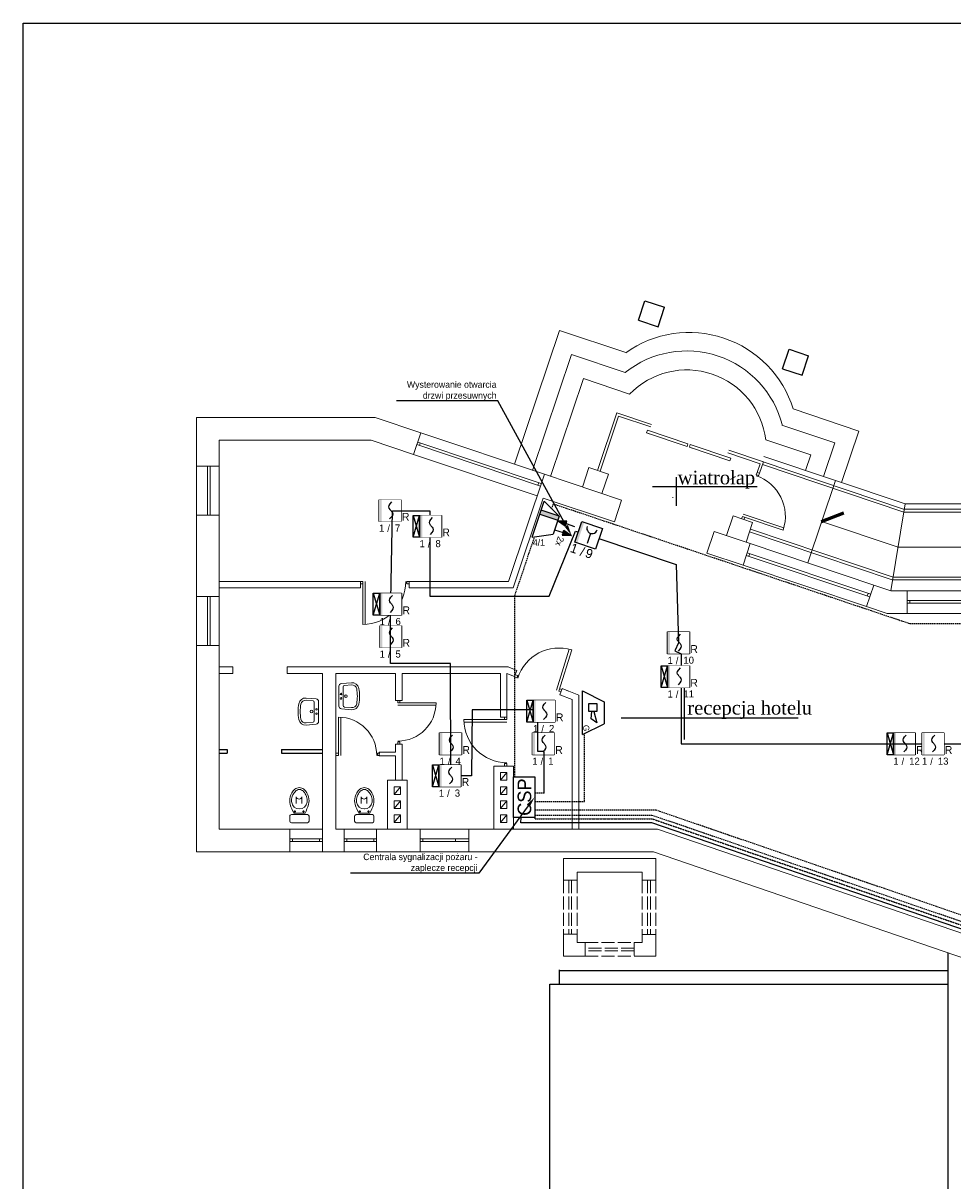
# Model space of a CAD drawing. Header units: millimetres. Extents: x -26513 to 76799, y 0 to 112149.
# Tile 17 of 98: x -13301 to -11589, y 94057 to 96189. Entities that reach past the tile are written whole.
import ezdxf
from ezdxf import colors
from ezdxf.entities.mleader import LeaderData, LeaderLine
from ezdxf.enums import TextEntityAlignment as Align
from ezdxf.math import Vec2, Vec3

# ---------------------------------------------------------------- set-up
doc = ezdxf.new("R2010")
doc.units = ezdxf.units.MM
doc.header["$LTSCALE"] = 2
doc.set_wipeout_variables(frame=1)
doc.linetypes.add('ACAD_ISO02W100', pattern=[15, 12, -3])
doc.linetypes.add('HIDDEN', pattern=[0.375, 0.25, -0.125])
for name, color, linetype, lineweight in [('DRZWI PROJ.', 30, 'Continuous', 15), ('ocieplenie', 5, 'BATTING', 5), ('SCHODY', 54, 'Continuous', 15), ('stolarka', 6, 'Continuous', 9), ('wc', 4, 'Continuous', 9)]:
    doc.layers.add(name, color=color, linetype=linetype, lineweight=lineweight)
for name, color, linetype in [('istn.śiany', 2, 'Continuous'), ('nazwy pomieszczeń', 7, 'Continuous'), ('SIEMENS_czujki', 1, 'Continuous'), ('ssp', 1, 'Continuous')]:
    doc.layers.add(name, color=color, linetype=linetype)
doc.linetypes.add('BATTING', pattern='A,0.0001,-0.1,[134,ltypeshp.shx,S=0.1,R=0,X=-0.1,Y=0],-0.2,[134,ltypeshp.shx,S=0.1,R=180,X=0.1,Y=0],-0.1', length=0.4001)

# ---------------------------------------------------------------- blocks, each defined once
blk = doc.blocks.new('drzwi')
at = {"layer": 'DRZWI PROJ.', "color": 30}
for p, q in [((-94.9, 88), (-94.9, 0)), ((-89.9, 87.9), (-89.9, 0)), ((-100, 5.1), (-94.9, 5.1)), ((-100, 0), (-94.9, 0)), ((-5.2, 5.1), (0, 5.1)), ((-5.1, 5.1), (-5.1, 0)), ((-5.1, 0), (0, 0))]:
    blk.add_line(p, q, dxfattribs=at)
blk.add_arc((-94.9, 0), 88, 0, 90, dxfattribs=at)
blk = doc.blocks.new('um-50')
at = {"layer": 'wc'}
for points in [[(18.3, 0, 0.387902), (23.2, 4.5), (24.9, 22.9, 0.386557), (14.5, 36.6, 0.093601), (-14.5, 36.6, 0.386557), (-24.9, 22.9), (-23.2, 4.5, 0.387902), (-18.3, 0)], [(-13.8, 32.7, 0.386438), (-21, 23.2), (-19.8, 10.3, 0.387131), (-17.3, 8), (17.3, 8, 0.387131), (19.8, 10.3), (21, 23.2, 0.386438), (13.8, 32.7, 0.09361)]]:
    blk.add_lwpolyline(points, format="xyb", close=True, dxfattribs=at)
for centre, radius in [((-4, 4), 1.5), ((0, 13), 2.5), ((4, 4), 1.5)]:
    blk.add_circle(centre, radius, dxfattribs=at)
blk = doc.blocks.new('wc')
at = {"layer": 'wc'}
for p, q in [((14.8, 0), (-14.8, 0)), ((-17.8, -3), (-17.8, -12)), ((-14.8, -15), (14.8, -15)), ((-10.4, -17.8), (10.4, -17.8)), ((-9.6, -20.8), (-6, -20.8)), ((-7.7, -20.8), (-9.6, -20.8)), ((-7.7, -22.5), (-7.7, -19.1)), ((-7.7, -20.8), (-7.7, -22.5)), ((6.4, -20.8), (10, -20.8)), ((8.3, -22.5), (8.3, -19.1)), ((17.8, -3), (17.8, -12)), ((-4.5, -35.7), (-4.5, -47.9)), ((5.7, -35.7), (5.7, -47.9))]:
    blk.add_line(p, q, dxfattribs=at)
for centre in [(-7.7, -20.8), (8.3, -20.8)]:
    blk.add_circle(centre, 0.961, dxfattribs=at)
for centre, radius, start, end in [((-14.8, -3), 3, 90, 180), ((14.8, -3), 3, 0, 90), ((-14.8, -12), 3, 180, 270), ((119.3, -80.1), 143.9, 154.3477, 161.2229), ((-119.3, -80.1), 143.9, 18.7771, 25.6523), ((14.8, -12), 3, 270, 0), ((9.6, -40.4), 27.4, 166.0787, 195.4163), ((9.8, -40.8), 24.2, 173.168, 224.9826), ((-0.4, -39.6), 13.9, 88.2647, 173.1197), ((0.4, -39.6), 13.9, 6.8803, 91.7353), ((-9.7, -40.8), 24.2, 315.0174, 6.832), ((-9.6, -40.4), 27.4, 344.5837, 13.9213), ((7.6, -42.5), 24.9, 191.9834, 230.6104), ((0.4, -51.4), 13.4, 230.2768, 268.521), ((1.1, -49.6), 11.9, 224.8582, 264.8091), ((0.6, -48.9), 5.18, 10.9666, 169.0334), ((-1.1, -49.6), 11.9, 275.1909, 315.1418), ((-0.3, -51.4), 13.4, 271.479, 309.7232), ((-7.5, -42.5), 24.9, 309.3896, 348.0166)]:
    blk.add_arc(centre, radius, start, end, dxfattribs=at)
blk = doc.blocks.new('DUO')
at = {"color": 0}
blk.add_wipeout([(0, 61.4), (61.4, 61.4), (61.4, 0), (0, 0)], dxfattribs=at).dxf.layer = 'ssp'
at = {"layer": 'ssp'}
blk.add_lwpolyline([(0, 61.4), (61.4, 61.4), (61.4, 0), (0, 0)], close=True, dxfattribs=at)
blk.add_wipeout([(0, 61.4), (61.4, 61.4), (61.4, 0), (0, 0)]).dxf.layer = 'ssp'
h = blk.add_hatch(color=256, dxfattribs=at)
h.set_gradient(color1=(255, 0, 0), color2=(224, 0, 0), one_color=1, name='INVSPHERICAL')
h.paths.add_polyline_path([(7.2, 30.7), (7.2, 61.4), (0, 61.4), (0, 30.7)])
h.paths.add_polyline_path([(7.2, 0), (7.2, 30.7), (0, 30.7), (0, 0)])
for p, q in [((27.4, 41.5), (28.4, 45.4)), ((28.4, 37.6), (27.4, 41.5)), ((28.4, 45.4), (31.3, 49.9)), ((30.6, 34.3), (28.4, 37.6)), ((31.3, 33.1), (30.6, 34.3)), ((31.3, 49.9), (36.1, 55.2)), ((32.8, 31.4), (31.3, 33.1)), ((34.4, 13), (29.5, 7.6)), ((32.8, 31.4), (34.4, 29.7)), ((34.4, 29.7), (35.1, 28.6)), ((37.3, 17.4), (34.4, 13)), ((35.1, 28.6), (37.3, 25.3)), ((37.3, 25.3), (38.2, 21.3)), ((38.2, 21.3), (37.3, 17.4))]:
    blk.add_line(p, q, dxfattribs=at)
blk.add_text('R', height=22, dxfattribs=at).set_placement((64.1, 2.4))
at = {"layer": 'ssp', "flags": 8}
blk.add_attdef('PETLA', text='', height=20, dxfattribs=at).set_placement((14.7, -8.3), align=Align.TOP_RIGHT)
for tag, p in [('/', (23, -9)), ('ADRES', (44.6, -8))]:
    blk.add_attdef(tag, text='', height=20, dxfattribs=at).set_placement(p, align=Align.TOP_LEFT)
blk = doc.blocks.new('ROP')
blk.add_wipeout([(-15.4, 76.7), (76.7, 76.7), (76.7, -15.4), (-15.4, -15.4)]).dxf.layer = 'ssp'
at = {"layer": 'ssp'}
h = blk.add_hatch(color=256, dxfattribs=at)
h.set_gradient(color1=(255, 0, 0), color2=(224, 0, 0), one_color=1, name='INVSPHERICAL')
h.paths.add_polyline_path([(-4.6, 30.7), (-4.6, 76.7), (-15.4, 76.7), (-15.4, 30.7)])
h.paths.add_polyline_path([(-4.6, -15.4), (-4.6, 30.7), (-15.4, 30.7), (-15.4, -15.4)])
blk.add_line((35, 41), (35, -4.1), dxfattribs=at)
blk.add_lwpolyline([(-15.4, 76.7), (76.7, 76.7), (76.7, -15.4), (-15.4, -15.4)], close=True, dxfattribs=at)
blk.add_arc((35, 63.6), 22.6, 180, 0, dxfattribs=at)
blk.add_text('/', height=39, dxfattribs=at).set_placement((27.4, -42.4), align=Align.MIDDLE)
at = {"layer": 'ssp', "flags": 8}
blk.add_attdef('PETLA', text='', height=39, dxfattribs=at).set_placement((4.5, -21.7), align=Align.TOP_RIGHT)
blk.add_attdef('ADRES', text='', height=39, dxfattribs=at).set_placement((42.6, -22), align=Align.TOP_LEFT)
blk = doc.blocks.new('głosowy')
at = {"layer": 'ssp', "color": 1}
for p, q in [((-40.2, 0), (-20.1, 40.2)), ((-20.1, 40.2), (20.1, 40.2)), ((-17.2, 26.8), (-2.1, 26.8)), ((-17.2, 11.7), (-17.2, 26.8)), ((-2.1, 21.1), (18.5, 26.8)), ((-2.1, 26.8), (-2.1, 11.7)), ((18.5, 26.8), (11.4, 15.9)), ((40.2, 0), (20.1, 40.2)), ((40.2, 0), (-40.2, 0)), ((-2.1, 11.7), (-17.2, 11.7)), ((11.4, 15.9), (-2.1, 17.3))]:
    blk.add_line(p, q, dxfattribs=at)
blk.add_text('G', height=11, dxfattribs=at).set_placement((22.4, 1.6))
blk = doc.blocks.new('eks')
at = {"layer": 'ssp'}
h = blk.add_hatch(color=256, dxfattribs=at)
h.set_gradient(color1=(255, 0, 0), color2=(255, 0, 0))
h.paths.add_polyline_path([(5.2, 40.2), (2.2, 30.4), (5.2, 30.4), (8.1, 30.4)])
h = blk.add_hatch(color=256, dxfattribs=at)
h.set_gradient(color1=(255, 0, 0), color2=(255, 0, 0))
h.paths.add_polyline_path([(-5.2, 20.7), (-2.2, 30.4), (-5.2, 30.4)])
h.paths.add_polyline_path([(-5.2, 20.7), (-5.2, 30.4), (-8.1, 30.4)])
h = blk.add_hatch(color=256, dxfattribs=at)
h.set_gradient(color1=(255, 0, 0), color2=(255, 0, 0))
h.paths.add_polyline_path([(-6, 0), (-6, 20.7), (-10.3, 20.7), (-10.3, 0)])
for p, q in [((-5.2, 30.4), (-5.2, 40.2)), ((2.2, 30.4), (5.2, 40.2)), ((8.1, 30.4), (5.2, 40.2)), ((-5.2, 30.4), (-8.1, 30.4)), ((-8.1, 30.4), (-5.2, 20.7)), ((-5.2, 30.4), (-2.2, 30.4)), ((-2.2, 30.4), (-5.2, 20.7)), ((5.2, 30.4), (2.2, 30.4)), ((5.2, 20.7), (5.2, 30.4)), ((5.2, 30.4), (8.1, 30.4)), ((-20.7, 0), (-10.3, 20.7)), ((-10.3, 20.7), (10.3, 20.7)), ((-10.3, 20.7), (-10.3, 0)), ((-6, 0), (-6, 20.7)), ((20.7, 0), (10.3, 20.7)), ((20.7, 0), (-20.7, 0))]:
    blk.add_line(p, q, dxfattribs=at)
blk.add_text('2x', height=7.14, dxfattribs=at).set_placement((10.3, 26.5))

msp = doc.modelspace()

# ---------------------------------------------------------------- linework, layer by layer
at = {"layer": 'Defpoints'}
msp.add_lwpolyline([(-13301, 96188.5), (-6520.1, 96188.5), (-6520.1, 91988.5), (-13301, 91988.5)], close=True, dxfattribs=at)
at = {"layer": 'istn.śiany'}
for p, q in [((-12168, 95641.5), (-12155.9, 95677.6)), ((-12155.9, 95677.6), (-12119.8, 95665.5)), ((-12131.9, 95629.4), (-12119.8, 95665.5)), ((-12168, 95641.5), (-12131.9, 95629.4)), ((-11902.6, 95552.4), (-11890.5, 95588.4)), ((-11890.5, 95588.4), (-11854.5, 95576.3)), ((-11866.6, 95540.3), (-11854.5, 95576.3)), ((-11902.6, 95552.4), (-11866.6, 95540.3)), ((-12940, 94851.2), (-12925, 94851.2)), ((-12925, 94851.2), (-12925, 94844.7)), ((-12825, 94851.2), (-12825, 94844.7)), ((-12825, 94851.2), (-12750, 94851.2)), ((-12940, 94844.7), (-12925, 94844.7)), ((-12825, 94844.7), (-12750, 94844.7)), ((-11598, 94477.1), (-11598, 93819.5)), ((-12313.2, 94419.5), (-12313.2, 94445.9)), ((-12313.2, 94444.5), (-11598, 94444.5)), ((-12331.2, 94419.5), (-11598, 94419.5)), ((-12331.2, 93844.5), (-12331.2, 94419.5))]:
    msp.add_line(p, q, dxfattribs=at)
at = {"layer": 'nazwy pomieszczeń'}
for p, q in [((-12098.5, 95352.6), (-12098.5, 95299.7)), ((-12142, 95335.5), (-11949, 95335.5)), ((-12083.8, 94966.6), (-12083.8, 94869.9)), ((-12199.8, 94909.7), (-11874, 94909.7))]:
    msp.add_line(p, q, dxfattribs=at)
at = {"layer": 'ocieplenie', "linetype": 'Continuous'}
for p, q in [((-12982, 95462.7), (-12982, 95372.7)), ((-12982, 95462.7), (-12653, 95462.7)), ((-12653, 95462.7), (-12568.6, 95434.3)), ((-12582, 95394.5), (-12568.6, 95434.3)), ((-12940, 95420.7), (-12659.9, 95420.7)), ((-12940, 95420.7), (-12940, 95372.7)), ((-12659.9, 95420.7), (-12582, 95394.5)), ((-12982, 95372.7), (-12940, 95372.7)), ((-12271.1, 95334.4), (-12259, 95370.4)), ((-12259, 95370.4), (-12223, 95358.3)), ((-12407.4, 95160.7), (-12341.1, 95357.9)), ((-12341.1, 95357.9), (-12198.9, 95310.1)), ((-12235.1, 95322.3), (-12223, 95358.3)), ((-12398.7, 95148.7), (-12343.1, 95314.3)), ((-12343.1, 95314.3), (-12212.3, 95270.3)), ((-12212.3, 95270.3), (-12198.9, 95310.1)), ((-12982, 95282.7), (-12940, 95282.7)), ((-12982, 95282.7), (-12982, 95132.7)), ((-12940, 95282.7), (-12940, 95132.7)), ((-12005.8, 95245.3), (-11993.7, 95281.3)), ((-11993.7, 95281.3), (-11957.7, 95269.2)), ((-11969.8, 95233.2), (-11957.7, 95269.2)), ((-12041.7, 95213), (-12028.3, 95252.8)), ((-12028.3, 95252.8), (-11961.9, 95230.5)), ((-12041.7, 95213), (-11975.3, 95190.7)), ((-11975.3, 95190.7), (-11961.9, 95230.5)), ((-12940, 95160.7), (-12680, 95160.7)), ((-12940, 95148.7), (-12680, 95148.7)), ((-12680, 95160.7), (-12680, 95148.7)), ((-12590, 95160.7), (-12590, 95148.7)), ((-12590, 95160.7), (-12407.4, 95160.7)), ((-12590, 95148.7), (-12398.7, 95148.7)), ((-11747.8, 95114.3), (-11734.4, 95154.1)), ((-11734.4, 95154.1), (-11703, 95143.5)), ((-12982, 95132.7), (-12940, 95132.7)), ((-11703, 95143.5), (-11673, 95143.5)), ((-11673, 95143.5), (-11673, 95101.5)), ((-11747.8, 95114.3), (-11709.9, 95101.5)), ((-11709.9, 95101.5), (-11673, 95101.5)), ((-12982, 95042.7), (-12940, 95042.7)), ((-12982, 95042.7), (-12982, 94662.7)), ((-12940, 95042.7), (-12940, 94704.7)), ((-12940, 95003.2), (-12915, 95003.2)), ((-12915, 95003.2), (-12915, 94991.2)), ((-12815, 95003.2), (-12815, 94991.2)), ((-12815, 95003.2), (-12407.7, 95003.2)), ((-12407.7, 95003.2), (-12391.6, 94996.8)), ((-12940, 94991.2), (-12915, 94991.2)), ((-12815, 94991.2), (-12750, 94991.2)), ((-12750, 94991.2), (-12750, 94662.7)), ((-12725, 94991.2), (-12725, 94704.7)), ((-12725, 94991.2), (-12615, 94991.2)), ((-12615, 94991.2), (-12615, 94941.2)), ((-12603, 94991.2), (-12603, 94941.2)), ((-12603, 94991.2), (-12422, 94991.2)), ((-12422, 94991.2), (-12422, 94910.7)), ((-12410, 94991.2), (-12410, 94910.7)), ((-12410, 94991.2), (-12396.1, 94985.6)), ((-12396.1, 94985.6), (-12391.6, 94996.8)), ((-12312.5, 94952.2), (-12308.1, 94963.4)), ((-12308.1, 94963.4), (-12278, 94951.3)), ((-12308.1, 94963.4), (-12297, 94958.9)), ((-12615, 94941.2), (-12603, 94941.2)), ((-12603, 94948.4), (-12603, 94941.2)), ((-12312.5, 94952.2), (-12290, 94943.2)), ((-12312.5, 94952.2), (-12310, 94951.2)), ((-12290, 94943.2), (-12290, 94704.7)), ((-12278, 94951.3), (-12278, 94704.7)), ((-12422, 94910.7), (-12410, 94910.7)), ((-12615, 94861.2), (-12603, 94861.2)), ((-12615, 94861.2), (-12615, 94846.2)), ((-12603, 94861.2), (-12603, 94794.7)), ((-12645.1, 94846.2), (-12645.1, 94839.7)), ((-12645.1, 94846.2), (-12615, 94846.2)), ((-12645.1, 94839.7), (-12615, 94839.7)), ((-12615, 94839.7), (-12615, 94794.7)), ((-12434, 94820.7), (-12398, 94820.7)), ((-12434, 94820.7), (-12434, 94705.2)), ((-12422, 94808.7), (-12410, 94808.7)), ((-12422, 94808.7), (-12422, 94794.7)), ((-12422, 94794.7), (-12410, 94808.7)), ((-12410, 94808.7), (-12410, 94794.7)), ((-12398, 94820.7), (-12398, 94704.7)), ((-12630, 94794.7), (-12630, 94704.7)), ((-12630, 94794.7), (-12594, 94794.7)), ((-12594, 94794.7), (-12594, 94704.7)), ((-12422, 94794.7), (-12410, 94794.7)), ((-12618, 94782.7), (-12618, 94768.7)), ((-12618, 94782.7), (-12606, 94782.7)), ((-12618, 94768.7), (-12606, 94782.7)), ((-12618, 94768.7), (-12606, 94768.7)), ((-12606, 94782.7), (-12606, 94768.7)), ((-12422, 94782.7), (-12422, 94768.7)), ((-12422, 94782.7), (-12410, 94782.7)), ((-12422, 94768.7), (-12410, 94782.7)), ((-12422, 94768.7), (-12410, 94768.7)), ((-12410, 94782.7), (-12410, 94768.7)), ((-12618, 94756.7), (-12618, 94742.7)), ((-12618, 94756.7), (-12606, 94756.7)), ((-12618, 94742.7), (-12606, 94756.7)), ((-12618, 94742.7), (-12606, 94742.7)), ((-12606, 94756.7), (-12606, 94742.7)), ((-12422, 94756.7), (-12422, 94742.7)), ((-12422, 94756.7), (-12410, 94756.7)), ((-12422, 94742.7), (-12410, 94756.7)), ((-12422, 94742.7), (-12410, 94742.7)), ((-12410, 94756.7), (-12410, 94742.7)), ((-12618, 94730.7), (-12618, 94716.7)), ((-12618, 94730.7), (-12606, 94730.7)), ((-12618, 94716.7), (-12606, 94730.7)), ((-12606, 94730.7), (-12606, 94716.7)), ((-12422, 94730.7), (-12422, 94716.7)), ((-12422, 94730.7), (-12410, 94730.7)), ((-12422, 94716.7), (-12410, 94730.7)), ((-12410, 94730.7), (-12410, 94716.7)), ((-12940, 94704.7), (-12810, 94704.7)), ((-12810, 94704.7), (-12810, 94662.7)), ((-12725, 94704.7), (-12710, 94704.7)), ((-12710, 94704.7), (-12710, 94662.7)), ((-12650, 94704.7), (-12650, 94662.7)), ((-12650, 94704.7), (-12570, 94704.7)), ((-12618, 94716.7), (-12606, 94716.7)), ((-12570, 94704.7), (-12570, 94662.7)), ((-12480, 94704.7), (-12480, 94662.7)), ((-12480, 94704.7), (-12133, 94704.7)), ((-12422, 94716.7), (-12410, 94716.7)), ((-11423, 94461.5), (-12133, 94704.7)), ((-12982, 94662.7), (-12810, 94662.7)), ((-12750, 94662.7), (-12710, 94662.7)), ((-12650, 94662.7), (-12570, 94662.7)), ((-12480, 94662.7), (-12140, 94662.7)), ((-11430, 94419.5), (-12140, 94662.7)), ((-12306, 94650.7), (-12266, 94650.7)), ((-12306, 94650.7), (-12306, 94610.7)), ((-12266, 94650.7), (-12136, 94650.7)), ((-12136, 94650.7), (-12136, 94610.7)), ((-12281, 94625.7), (-12281, 94610.7)), ((-12281, 94625.7), (-12176, 94625.7)), ((-12176, 94625.7), (-12161, 94625.7)), ((-12161, 94625.7), (-12161, 94610.7)), ((-12306, 94510.7), (-12306, 94470.7)), ((-12281, 94510.7), (-12281, 94495.7)), ((-12161, 94510.7), (-12161, 94495.7)), ((-12136, 94510.7), (-12136, 94470.7)), ((-12281, 94495.7), (-12266, 94495.7)), ((-12176, 94495.7), (-12161, 94495.7)), ((-12306, 94470.7), (-12266, 94470.7)), ((-12176, 94470.7), (-12136, 94470.7))]:
    msp.add_line(p, q, dxfattribs=at)
at = {"layer": 'ocieplenie', "linetype": 'ACAD_ISO02W100'}
for p, q in [((-12306, 94610.7), (-12281, 94610.7)), ((-12306, 94610.7), (-12306, 94510.7)), ((-12296, 94610.7), (-12296, 94510.7)), ((-12291, 94610.7), (-12291, 94510.7)), ((-12281, 94610.7), (-12281, 94510.7)), ((-12161, 94610.7), (-12136, 94610.7)), ((-12161, 94610.7), (-12161, 94510.7)), ((-12151, 94610.7), (-12151, 94510.7)), ((-12146, 94610.7), (-12146, 94510.7)), ((-12136, 94610.7), (-12136, 94510.7)), ((-12306, 94511.1), (-12281, 94511.1)), ((-12161, 94510.7), (-12136, 94510.7)), ((-12266, 94495.7), (-12266, 94470.7)), ((-12266, 94495.7), (-12176, 94495.7)), ((-12176, 94485.7), (-12266, 94485.7)), ((-12176, 94495.7), (-12176, 94470.7)), ((-12176, 94480.7), (-12266, 94480.7)), ((-12266, 94470.7), (-12176, 94470.7))]:
    msp.add_line(p, q, dxfattribs=at)
at = {"layer": 'SCHODY'}
for p, q in [((-12396.1, 95376.4), (-12313.3, 95622.8)), ((-12313.3, 95622.8), (-12191.3, 95581.9)), ((-12362.9, 95365.2), (-12291.3, 95578.5)), ((-12291.3, 95578.5), (-12192.3, 95545.3)), ((-12329.7, 95354.1), (-12269.2, 95534.2)), ((-12269.2, 95534.2), (-12184.1, 95505.6)), ((-11882.9, 95478.3), (-11762, 95437.6)), ((-11904.1, 95448.5), (-11806.3, 95415.6)), ((-11793.8, 95342.8), (-11762, 95437.6)), ((-11933.4, 95421.4), (-11850.7, 95393.6)), ((-11827, 95354), (-11806.3, 95415.6)), ((-11940, 95381.4), (-11677.7, 95293.3)), ((-11936.9, 95390.9), (-11676.9, 95303.5)), ((-11860.2, 95365.1), (-11850.7, 95393.6)), ((-11939.3, 95375.9), (-11679.3, 95288.5)), ((-11856.1, 95194.9), (-11805.1, 95346.6)), ((-11676.9, 95303.5), (-11703, 95143.5)), ((-11676.9, 95303.5), (-11248, 95303.5)), ((-11679.3, 95293.5), (-11218, 95293.5)), ((-11679.3, 95288.5), (-11218, 95288.5)), ((-11961.8, 95256.9), (-11698.9, 95168.5)), ((-11830.6, 95270.8), (-11689.9, 95223.5)), ((-11963.4, 95252.1), (-11700.5, 95163.8)), ((-11689.9, 95223.5), (-11248, 95223.5)), ((-11698.9, 95168.5), (-11218, 95168.5)), ((-11698.9, 95163.5), (-11218, 95163.5))]:
    msp.add_line(p, q, dxfattribs=at)
at = {"layer": 'SCHODY', "lineweight": 60}
msp.add_line((-11830.6, 95270.8), (-11789.6, 95286.7), dxfattribs=at)
at = {"layer": 'SCHODY'}
for centre, radius, start, end in [((-12074.6, 95418.3), 200.9, 17.358, 125.5005), ((-12078.9, 95403.5), 181.6, 14.2054, 128.6655), ((-12078.9, 95403.5), 146.6, 6.9999, 135.8586)]:
    msp.add_arc(centre, radius, start, end, dxfattribs=at)
at = {"layer": 'ssp', "linetype": 'HIDDEN', "ltscale": 5}
for p, q in [((-12395.4, 95134.8), (-12359.1, 95242.8)), ((-12395.4, 94801.1), (-12395.4, 95134.8)), ((-12135.1, 94739.4), (-12359, 94739.4)), ((-12359, 94730.6), (-12143, 94730.6)), ((-12143, 94730.6), (-11417.2, 94481.2)), ((-11417.2, 94492.7), (-12135.1, 94739.4))]:
    msp.add_line(p, q, dxfattribs=at)
at = {"layer": 'ssp', "linetype": 'HIDDEN'}
for p, q in [((-12359, 94726.2), (-12359, 94723.7)), ((-12359, 94723.7), (-12143, 94723.7)), ((-12143, 94723.7), (-11417.2, 94474.3))]:
    msp.add_line(p, q, dxfattribs=at)
at = {"layer": 'ssp'}
msp.add_lwpolyline([(-12398, 94801.1), (-12359, 94801.1), (-12359, 94726.2), (-12398, 94726.2)], close=True, dxfattribs=at)
at = {"layer": 'ssp', "linetype": 'HIDDEN', "ltscale": 5}
msp.add_lwpolyline([(-12341.3, 94770.9), (-12359, 94770.9)], dxfattribs=at)
at = {"layer": 'ssp'}
msp.add_lwpolyline([(-10916.2, 93713.4), (-10916.2, 94466.9), (-11417.2, 94466.9), (-12143, 94716.4), (-12384.4, 94716.4), (-12384.1, 94726.2)], dxfattribs=at)
at = {"layer": 'stolarka'}
for p, q in [((-12243.4, 95365.2), (-12207.7, 95471.3)), ((-12207.7, 95471.3), (-12143.7, 95449.8)), ((-12238.7, 95363.6), (-12204.6, 95465)), ((-12204.6, 95465), (-12145.3, 95445.1)), ((-12568.6, 95434.3), (-12341.1, 95357.9)), ((-12575.9, 95412.5), (-12348.4, 95336.1)), ((-12574.3, 95417.3), (-12346.8, 95340.9)), ((-12571.2, 95411), (-12569.6, 95415.7)), ((-12582, 95394.5), (-12354.5, 95318.1)), ((-12003.1, 95397.3), (-11944, 95377.5)), ((-12001.6, 95402.1), (-11937.7, 95380.6)), ((-12982, 95372.7), (-12982, 95282.7)), ((-12961.7, 95372.7), (-12961.7, 95282.7)), ((-12956.7, 95372.7), (-12956.7, 95282.7)), ((-12940, 95372.7), (-12940, 95282.7)), ((-11949.4, 95361.3), (-11944, 95377.5)), ((-11949.4, 95361.3), (-11944.7, 95359.8)), ((-11944.7, 95359.8), (-11937.7, 95380.6)), ((-12353.2, 95337.7), (-12351.6, 95342.4)), ((-12105, 95315.5), (-12104.2, 95315.3)), ((-11967.7, 95213.5), (-11740.2, 95137)), ((-11964.5, 95207.1), (-11962.9, 95211.9)), ((-11961.9, 95230.5), (-11734.4, 95154.1)), ((-11975.3, 95190.7), (-11747.8, 95114.3)), ((-11969.3, 95208.7), (-11741.8, 95132.3)), ((-12982, 95132.7), (-12982, 95042.7)), ((-12961.7, 95132.7), (-12961.7, 95042.7)), ((-12956.7, 95132.7), (-12956.7, 95042.7)), ((-12940, 95132.7), (-12940, 95042.7)), ((-11746.5, 95133.9), (-11744.9, 95138.6)), ((-11673, 95143.5), (-11313, 95143.5)), ((-11673, 95125.5), (-11313, 95125.5)), ((-11668, 95125.5), (-11668, 95120.5)), ((-11673, 95120.5), (-11313, 95120.5)), ((-11673, 95101.5), (-11313, 95101.5)), ((-12810, 94704.7), (-12750, 94704.7)), ((-12710, 94704.7), (-12650, 94704.7)), ((-12570, 94704.7), (-12480, 94704.7)), ((-12810, 94686.7), (-12750, 94686.7)), ((-12810, 94681.7), (-12750, 94681.7)), ((-12805, 94686.7), (-12805, 94681.7)), ((-12755, 94686.7), (-12755, 94681.7)), ((-12710, 94686.7), (-12650, 94686.7)), ((-12710, 94681.7), (-12650, 94681.7)), ((-12705, 94686.7), (-12705, 94681.7)), ((-12655, 94686.7), (-12655, 94681.7)), ((-12570, 94686.7), (-12480, 94686.7)), ((-12570, 94681.7), (-12480, 94681.7)), ((-12565, 94686.7), (-12565, 94681.7)), ((-12505, 94686.7), (-12505, 94681.7)), ((-12810, 94662.7), (-12750, 94662.7)), ((-12710, 94662.7), (-12650, 94662.7)), ((-12570, 94662.7), (-12480, 94662.7))]:
    msp.add_line(p, q, dxfattribs=at)
for points in [[(-12148, 95432.7), (-12152.8, 95434.3), (-12151.2, 95439), (-12076.7, 95414), (-12078.3, 95409.2), (-12152.8, 95434.3)], [(-12069.3, 95406.3), (-12074.1, 95407.9), (-12072.5, 95412.6), (-11998, 95387.6), (-11999.6, 95382.8), (-12074.1, 95407.9)]]:
    msp.add_lwpolyline(points, dxfattribs=at)

# ---------------------------------------------------------------- block references
at = {"layer": 'ocieplenie', "linetype": 'Continuous'}
for p, xscale, yscale, zscale, rotation in [((-11949.4, 95361.3), -0.9, 0.9, 0.9, 251.4292504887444), ((-12590, 95160.7), -0.9, 0.9, 0.9, 180), ((-12396, 94984.3), -0.9, 0.9, 0.9, 342.6866740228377), ((-12611.1, 94861.2), 0.8, 0.8, 0.8, 270), ((-12410, 94820.8), -0.9, 0.9, 0.9, 90)]:
    msp.add_blockref('drzwi', p, dxfattribs=dict(at, xscale=xscale, yscale=yscale, zscale=zscale, rotation=rotation))
for name, p, rotation in [('um-50', (-12719.5, 94949.3), 270), ('um-50', (-12756.8, 94921.1), 90), ('wc', (-12792.3, 94716.3), 180), ('wc', (-12672.7, 94716.3), 180)]:
    msp.add_blockref(name, p, dxfattribs=dict(at, rotation=rotation))
at = {"layer": 'ocieplenie', "linetype": 'Continuous', "xscale": 0.8, "yscale": 0.8, "zscale": 0.8}
msp.add_blockref('drzwi', (-12644.3, 94840.3), dxfattribs=at)
at = {"layer": 'ssp', "rotation": 269.9516410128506}
msp.add_blockref('głosowy', (-12271.1, 94918.9), dxfattribs=at)

# ---------------------------------------------------------------- texts
at = {"layer": 'nazwy pomieszczeń', "char_height": 25, "attachment_point": 1}
for s, insert, width in [('{\\fTimes New Roman|b0|i0|c238|p18;wiatrołap}', (-12095.6, 95364.5), 210.243), ('{\\fTimes New Roman|b0|i0|c238|p18;recepcja hotelu}', (-12077.9, 94940.6), 293.308)]:
    msp.add_mtext(s, dxfattribs=dict(at, insert=insert, width=width))
at = {"layer": 'ssp', "linetype": 'HIDDEN', "ltscale": 5, "insert": (-12362.4, 95238.3), "char_height": 12.06, "attachment_point": 1}
msp.add_mtext_dynamic_manual_height_columns('4/1', width=29.248, gutter_width=12.5, heights=[0], dxfattribs=at)
at = {"layer": 'ssp', "insert": (-12390.4, 94729.2), "char_height": 25, "attachment_point": 1, "rotation": 90}
msp.add_mtext_dynamic_manual_height_columns('CSP', width=66.367, gutter_width=12.5, heights=[0], dxfattribs=at)

# ---------------------------------------------------------------- next in the draw order: block references
at = {"layer": 'ssp'}
ref = msp.add_blockref('DUO', (-12645.4, 95270.9), dxfattribs=dict(at, xscale=0.6537916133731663, yscale=0.6537916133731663, zscale=0.6537916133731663))
ref.add_attrib('PETLA', '1', dxfattribs={"height": 13.1}).set_placement((-12635.8, 95265.5), align=Align.TOP_RIGHT)
ref.add_attrib('ADRES', '7', dxfattribs={"height": 13.1}).set_placement((-12616.3, 95265.7), align=Align.TOP_LEFT)
ref.add_attrib('/', '/', dxfattribs={"height": 13.1}).set_placement((-12630.4, 95265.1), align=Align.TOP_LEFT)
ref = msp.add_blockref('DUO', (-12644.4, 95038.9), dxfattribs=dict(at, xscale=0.6537916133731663, yscale=0.6537916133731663, zscale=0.6537916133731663))
ref.add_attrib('PETLA', '1', dxfattribs={"height": 13.1}).set_placement((-12634.8, 95033.5), align=Align.TOP_RIGHT)
ref.add_attrib('ADRES', '5', dxfattribs={"height": 13.1}).set_placement((-12615.3, 95033.6), align=Align.TOP_LEFT)
ref.add_attrib('/', '/', dxfattribs={"height": 13.1}).set_placement((-12629.4, 95033), align=Align.TOP_LEFT)
ref = msp.add_blockref('DUO', (-12114.3, 95027.5), dxfattribs=dict(at, xscale=0.6537916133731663, yscale=0.6537916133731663, zscale=0.6537916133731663))
ref.add_attrib('PETLA', '1', dxfattribs={"height": 13.1}).set_placement((-12104.7, 95022), align=Align.TOP_RIGHT)
ref.add_attrib('ADRES', '10', dxfattribs={"height": 13.08}).set_placement((-12085.1, 95022.2), align=Align.TOP_LEFT)
ref.add_attrib('/', '/', dxfattribs={"height": 13.1}).set_placement((-12099.2, 95021.6), align=Align.TOP_LEFT)
ref = msp.add_blockref('DUO', (-12534, 94841.7), dxfattribs=dict(at, xscale=0.6537916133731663, yscale=0.6537916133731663, zscale=0.6537916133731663))
ref.add_attrib('PETLA', '1', dxfattribs={"height": 13.1}).set_placement((-12524.4, 94836.3), align=Align.TOP_RIGHT)
ref.add_attrib('ADRES', '4', dxfattribs={"height": 13.1}).set_placement((-12504.8, 94836.4), align=Align.TOP_LEFT)
ref.add_attrib('/', '/', dxfattribs={"height": 13.1}).set_placement((-12519, 94835.8), align=Align.TOP_LEFT)
ref = msp.add_blockref('DUO', (-12363.2, 94841.7), dxfattribs=dict(at, xscale=0.6537916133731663, yscale=0.6537916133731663, zscale=0.6537916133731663))
ref.add_attrib('PETLA', '1', dxfattribs={"height": 13.1}).set_placement((-12353.6, 94836.3), align=Align.TOP_RIGHT)
ref.add_attrib('ADRES', '1', dxfattribs={"height": 13.1}).set_placement((-12334, 94836.4), align=Align.TOP_LEFT)
ref.add_attrib('/', '/', dxfattribs={"height": 13.1}).set_placement((-12348.2, 94835.8), align=Align.TOP_LEFT)
ref = msp.add_blockref('DUO', (-11698.5, 94841.7), dxfattribs=dict(at, xscale=0.6537916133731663, yscale=0.6537916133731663, zscale=0.6537916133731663))
ref.add_attrib('PETLA', '1', dxfattribs={"height": 13.1}).set_placement((-11688.9, 94836.3), align=Align.TOP_RIGHT)
ref.add_attrib('ADRES', '12', dxfattribs={"height": 13.08}).set_placement((-11669.3, 94836.4), align=Align.TOP_LEFT)
ref.add_attrib('/', '/', dxfattribs={"height": 13.1}).set_placement((-11683.4, 94835.8), align=Align.TOP_LEFT)

# ---------------------------------------------------------------- next in the draw order: linework, layer by layer
for p, q in [((-11710.2, 94841.7), (-11698.5, 94881.8)), ((-11710.2, 94881.8), (-11698.5, 94841.7))]:
    msp.add_line(p, q, dxfattribs=at)
msp.add_lwpolyline([(-12341.3, 94770.9), (-12341.3, 94847.5), (-12353.3, 94847.5), (-12353.3, 94924.1), (-12473.9, 94924.1), (-12475.2, 94802.9), (-12513.5, 94802.9), (-12513.9, 95009.8), (-12624.4, 95009.8), (-12624.4, 95053.6), (-12624.4, 95093.7), (-12621, 95290.9), (-12551.9, 95290.9), (-12551.9, 95262.2), (-12551.9, 95133.4), (-12332.5, 95133.4), (-12283.8, 95253), (-12242.6, 95240.2), (-12098.6, 95191.9), (-12094.2, 95047.5), (-12100.7, 95032.8), (-12089.4, 95027.5), (-12089.4, 95027.5), (-12089.4, 94861.8), (-11698.5, 94861.8), (-11658.3, 94861.8), (-11320.1, 94861.8)], dxfattribs=at)
msp.add_lwpolyline([(-11698.5, 94881.8), (-11698.5, 94841.7), (-11710.2, 94841.7), (-11710.2, 94881.8)], close=True, dxfattribs=at)

# ---------------------------------------------------------------- next in the draw order: block references
at = {"layer": 'SIEMENS_czujki'}
ref = msp.add_blockref('ROP', (-12276.5, 95237.1), dxfattribs=dict(at, xscale=0.4361450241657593, yscale=0.4361450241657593, zscale=0.4361450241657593, rotation=341.4292504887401))
ref.add_attrib('PETLA', '1', dxfattribs={"layer": 'ssp', "height": 17, "rotation": 341.4293}).set_placement((-12277.6, 95227.5), align=Align.TOP_RIGHT)
ref.add_attrib('ADRES', '9', dxfattribs={"layer": 'ssp', "height": 17, "rotation": 341.4293}).set_placement((-12261.9, 95222.1), align=Align.TOP_LEFT)
at = {"layer": 'ssp'}
ref = msp.add_blockref('DUO', (-12570.9, 95242.1), dxfattribs=dict(at, xscale=0.6537916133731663, yscale=0.6537916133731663, zscale=0.6537916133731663))
ref.add_attrib('PETLA', '1', dxfattribs={"height": 13.1}).set_placement((-12561.3, 95236.7), align=Align.TOP_RIGHT)
ref.add_attrib('ADRES', '8', dxfattribs={"height": 13.1}).set_placement((-12541.7, 95236.9), align=Align.TOP_LEFT)
ref.add_attrib('/', '/', dxfattribs={"height": 13.1}).set_placement((-12555.9, 95236.3), align=Align.TOP_LEFT)
ref = msp.add_blockref('DUO', (-12644.4, 95098.8), dxfattribs=dict(at, xscale=0.6537916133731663, yscale=0.6537916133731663, zscale=0.6537916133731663))
ref.add_attrib('PETLA', '1', dxfattribs={"height": 13.1}).set_placement((-12634.8, 95093.4), align=Align.TOP_RIGHT)
ref.add_attrib('ADRES', '6', dxfattribs={"height": 13.1}).set_placement((-12615.3, 95093.5), align=Align.TOP_LEFT)
ref.add_attrib('/', '/', dxfattribs={"height": 13.1}).set_placement((-12629.4, 95092.9), align=Align.TOP_LEFT)
ref = msp.add_blockref('DUO', (-12114.3, 94965.4), dxfattribs=dict(at, xscale=0.6537916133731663, yscale=0.6537916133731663, zscale=0.6537916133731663))
ref.add_attrib('PETLA', '1', dxfattribs={"height": 13.1}).set_placement((-12104.7, 94960), align=Align.TOP_RIGHT)
ref.add_attrib('ADRES', '11', dxfattribs={"height": 13.08}).set_placement((-12085.1, 94960.1), align=Align.TOP_LEFT)
ref.add_attrib('/', '/', dxfattribs={"height": 13.1}).set_placement((-12099.2, 94959.5), align=Align.TOP_LEFT)
ref = msp.add_blockref('DUO', (-12361.8, 94901.8), dxfattribs=dict(at, xscale=0.6537916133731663, yscale=0.6537916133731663, zscale=0.6537916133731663))
ref.add_attrib('PETLA', '1', dxfattribs={"height": 13.1}).set_placement((-12352.2, 94896.3), align=Align.TOP_RIGHT)
ref.add_attrib('ADRES', '2', dxfattribs={"height": 13.1}).set_placement((-12332.6, 94896.5), align=Align.TOP_LEFT)
ref.add_attrib('/', '/', dxfattribs={"height": 13.1}).set_placement((-12346.8, 94895.9), align=Align.TOP_LEFT)
ref = msp.add_blockref('DUO', (-11645.7, 94841.7), dxfattribs=dict(at, xscale=0.6537916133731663, yscale=0.6537916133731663, zscale=0.6537916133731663))
ref.add_attrib('PETLA', '1', dxfattribs={"height": 13.1}).set_placement((-11636.1, 94836.3), align=Align.TOP_RIGHT)
ref.add_attrib('ADRES', '13', dxfattribs={"height": 13.08}).set_placement((-11616.5, 94836.4), align=Align.TOP_LEFT)
ref.add_attrib('/', '/', dxfattribs={"height": 13.1}).set_placement((-11630.7, 94835.8), align=Align.TOP_LEFT)
ref = msp.add_blockref('DUO', (-12535.3, 94782.8), dxfattribs=dict(at, xscale=0.6537916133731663, yscale=0.6537916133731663, zscale=0.6537916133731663))
ref.add_attrib('PETLA', '1', dxfattribs={"height": 13.1}).set_placement((-12525.7, 94777.4), align=Align.TOP_RIGHT)
ref.add_attrib('ADRES', '3', dxfattribs={"height": 13.1}).set_placement((-12506.1, 94777.6), align=Align.TOP_LEFT)
ref.add_attrib('/', '/', dxfattribs={"height": 13.1}).set_placement((-12520.3, 94777), align=Align.TOP_LEFT)

# ---------------------------------------------------------------- next in the draw order: linework, layer by layer
for p, q in [((-12582.6, 95242.1), (-12570.9, 95282.3)), ((-12582.6, 95282.3), (-12570.9, 95242.1)), ((-12656.2, 95098.8), (-12644.4, 95138.9)), ((-12656.2, 95138.9), (-12644.4, 95098.8)), ((-12126, 94965.4), (-12114.3, 95005.5)), ((-12126, 95005.5), (-12114.3, 94965.4)), ((-12373.6, 94901.8), (-12361.8, 94941.9)), ((-12373.6, 94941.9), (-12361.8, 94901.8)), ((-12547, 94782.8), (-12535.3, 94823)), ((-12547, 94823), (-12535.3, 94782.8))]:
    msp.add_line(p, q, dxfattribs=at)
at = {"layer": 'ssp', "linetype": 'HIDDEN', "ltscale": 5}
for points in [[(-12327.8, 95294.5), (-12324.4, 95303.6), (-11668.1, 95083.1), (-11337.1, 95083.1), (-11337.1, 94521), (-10777.7, 94521), (-10777.7, 94480.5), (-10712.2, 94480.5), (-10689.1, 94470.1)], [(-12359, 94755.5), (-12267.3, 94755.5), (-12267.3, 94880.6)]]:
    msp.add_lwpolyline(points, dxfattribs=at)
at = {"layer": 'ssp'}
for points in [[(-12570.9, 95282.3), (-12570.9, 95242.1), (-12582.6, 95242.1), (-12582.6, 95282.3)], [(-12644.4, 95138.9), (-12644.4, 95098.8), (-12656.2, 95098.8), (-12656.2, 95138.9)], [(-12114.3, 95005.5), (-12114.3, 94965.4), (-12126, 94965.4), (-12126, 95005.5)], [(-12361.8, 94941.9), (-12361.8, 94901.8), (-12373.6, 94901.8), (-12373.6, 94941.9)], [(-12535.3, 94823), (-12535.3, 94782.8), (-12547, 94782.8), (-12547, 94823)]]:
    msp.add_lwpolyline(points, close=True, dxfattribs=at)

# ---------------------------------------------------------------- next in the draw order: block references
at = {"layer": 'ssp', "xscale": 1.688685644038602, "yscale": 1.688685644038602, "zscale": 1.688685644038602, "rotation": 251.4292504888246}
msp.add_blockref('eks', (-12352.7, 95275.2), dxfattribs=at)

# ---------------------------------------------------------------- next in the draw order: leaders
at = {"ltscale": 5}
ml = msp.add_multileader_mtext('Standard', dxfattribs=at)
ml.set_content('\\PWysterowanie otwarcia \\Pdrzwi przesuwnych  ', color=256)
ml.set_leader_properties()
ml.build(insert=Vec2(0, 0))
ml.multileader.update_dxf_attribs({"text_left_attachment_type": 6, "text_right_attachment_type": 5, "dogleg_length": 0.36, "arrow_head_size": 20})
ctx = ml.context
ctx.base_point, ctx.char_height, ctx.arrow_head_size, ctx.plane_origin = Vec3(-12667.3, 95533.2), 12, 20, Vec3(-12291.1, 95245.4)
ctx.left_attachment, ctx.right_attachment, ctx.text_align_type = 6, 5, 2
notes = []
notes.append((ctx, [(1, (1, 1, 0), (-12427, 95493.2), (-1, 0), 0.36, [(0, [(-12291.1, 95245.4)], 0, [])])]))
ctx.mtext.insert, ctx.mtext.alignment, ctx.mtext.flow_direction = Vec3(-12429.3, 95549.2), 3, 5
ml = msp.add_multileader_mtext('Standard', dxfattribs=at)
ml.set_content('\\PCentrala sygnalizacji pożaru -\\Pzaplecze recepcji', color=256)
ml.set_leader_properties()
ml.build(insert=Vec2(0, 0))
ml.multileader.update_dxf_attribs({"text_left_attachment_type": 6, "text_right_attachment_type": 5, "dogleg_length": 0.36, "arrow_head_size": 20})
ctx = ml.context
ctx.base_point, ctx.char_height, ctx.arrow_head_size, ctx.plane_origin = Vec3(-12792.2, 94663.6), 12, 20, Vec3(-12378.5, 94763.7)
ctx.left_attachment, ctx.right_attachment, ctx.text_align_type = 6, 5, 2
notes.append((ctx, [(1, (1, 1, 0), (-12461.9, 94623.6), (-1, 0), 0.36, [(0, [(-12359, 94763.7)], 0, [])])]))
ctx.mtext.insert, ctx.mtext.alignment, ctx.mtext.flow_direction = Vec3(-12464.2, 94679.6), 3, 5
for ctx, leaders in notes:
    for number, flags, end, landing, length, lines in leaders:
        leader = LeaderData()
        leader.index, (leader.has_last_leader_line, leader.has_dogleg_vector, leader.attachment_direction) = number, flags
        leader.last_leader_point, leader.dogleg_vector, leader.dogleg_length = Vec3(end), Vec3(landing), length
        for number, points, colour, breaks in lines:
            line = LeaderLine()
            line.index, line.vertices, line.color, line.breaks = number, Vec3.list(points), colors.encode_raw_color(colour), breaks
            leader.lines.append(line)
        ctx.leaders.append(leader)

doc.saveas('drawing.dxf')
